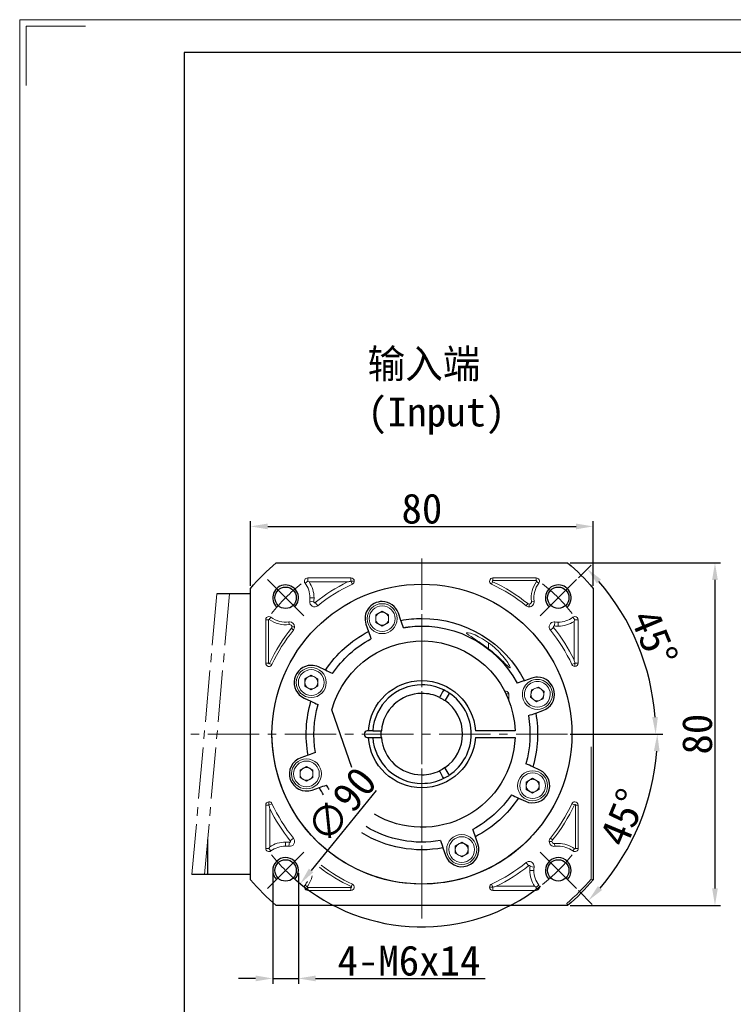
# Model space of a CAD drawing. Header units: millimetres. Extents: x 7406 to 8051, y -916 to -460.
# Tile 2 of 9: x 7406 to 7573, y -690 to -460. Entities that reach past the tile are written whole.
import ezdxf

# ---------------------------------------------------------------- set-up
doc = ezdxf.new("R2010")
doc.units = ezdxf.units.MM
doc.header["$PDSIZE"] = -5
doc.linetypes.add('ACAD_ISO10W100', pattern=[18, 12, -3, 0, -3])
doc.linetypes.add('点画线', pattern=[18, 12, -2, 2, -2])
doc.layers.get('0').update_dxf_attribs({"lineweight": 18})
doc.layers.get('Defpoints').update_dxf_attribs({"lineweight": 18})
for name, color, linetype, lineweight in [('7中心线层', 7, '点画线', 18), ('中性线', 1, 'ACAD_ISO10W100', 15), ('图框_外框线', 7, 'Continuous', 18), ('尺寸线', 7, 'Continuous', 25), ('尺寸线层', 3, 'Continuous', 18), ('粗实线', 7, 'Continuous', 40)]:
    doc.layers.add(name, color=color, linetype=linetype, lineweight=lineweight)
doc.styles.add('工程字', font='txt')
doc.dimstyles.new('ISO-25', dxfattribs={"dimtxt": 7, "dimasz": 4, "dimexe": 1.25, "dimexo": 0.625, "dimtad": 1, "dimtxsty": '工程字', "dimcen": 2, "dimdle": 8, "dimadec": 0, "dimazin": 0, "dimtfac": 1, "dimtmove": 0, "dimatfit": 3, "dimfxl": 1, "dimarcsym": 0})

# ---------------------------------------------------------------- blocks, each defined once
blk = doc.blocks.new('*D13')
at = {"layer": 'Defpoints', "color": 0}
for p in [(7539.96, -578.6), (7459.96, -593.08), (7539.96, -593.08)]:
    blk.add_point(p, dxfattribs=at)
at = {"layer": '尺寸线层', "color": 0, "lineweight": -2}
for p, q in [((7459.96, -592.45), (7459.96, -577.35)), ((7463.96, -578.6), (7535.96, -578.6)), ((7539.96, -592.45), (7539.96, -577.35))]:
    blk.add_line(p, q, dxfattribs=at)
at = {"layer": '尺寸线层', "color": 0}
for points in [[(7463.96, -577.94), (7463.96, -579.27), (7459.96, -578.6)], [(7535.96, -579.27), (7535.96, -577.94), (7539.96, -578.6)]]:
    blk.add_solid(points, dxfattribs=at)
at = {"layer": '尺寸线层', "color": 0, "insert": (7499.96, -574.48), "char_height": 7, "attachment_point": 5, "style": '工程字'}
blk.add_mtext('\\A1;80', dxfattribs=at)
blk = doc.blocks.new('*D14')
at = {"layer": 'Defpoints', "color": 0}
for p in [(7533.97, -587.08), (7533.97, -667.08), (7568.36, -667.08)]:
    blk.add_point(p, dxfattribs=at)
at = {"layer": '尺寸线层', "color": 0, "lineweight": -2}
for p, q in [((7534.59, -587.08), (7569.61, -587.08)), ((7568.36, -591.08), (7568.36, -663.08)), ((7534.59, -667.08), (7569.61, -667.08))]:
    blk.add_line(p, q, dxfattribs=at)
at = {"layer": '尺寸线层', "color": 0}
for points in [[(7569.02, -591.08), (7567.69, -591.08), (7568.36, -587.08)], [(7567.69, -663.08), (7569.02, -663.08), (7568.36, -667.08)]]:
    blk.add_solid(points, dxfattribs=at)
at = {"layer": '尺寸线层', "color": 0, "insert": (7564.23, -627.08), "char_height": 7, "attachment_point": 5, "rotation": 90, "style": '工程字'}
blk.add_mtext('\\A1;80', dxfattribs=at)
blk = doc.blocks.new('*D15')
at = {"layer": 'Defpoints', "color": 0}
for p in [(7528.36, -592.17), (7471.57, -661.99)]:
    blk.add_point(p, dxfattribs=at)
at = {"layer": '尺寸线层', "color": 0, "lineweight": -2}
blk.add_line((7489.27, -640.23), (7474.1, -658.89), dxfattribs=at)
blk.add_arc((7499.96, -627.08), 45, 229.2889, 307.9622, dxfattribs=at)
at = {"layer": '尺寸线层', "color": 0}
blk.add_solid([(7473.58, -658.47), (7474.61, -659.31), (7471.57, -661.99)], dxfattribs=at)
at = {"layer": '尺寸线层', "color": 0, "insert": (7481.19, -643.62), "char_height": 7, "attachment_point": 5, "rotation": 50.8805, "style": '工程字'}
blk.add_mtext('\\A1;∅90', dxfattribs=at)
blk = doc.blocks.new('*D16')
at = {"layer": 'Defpoints', "color": 0}
for p in [(7536.03, -591.02), (7527.54, -599.5), (7552.67, -612.96), (7446.05, -627.08), (7533.96, -627.08)]:
    blk.add_point(p, dxfattribs=at)
at = {"layer": '尺寸线层', "color": 0, "lineweight": -2}
for p, q in [((7536.47, -590.57), (7539.43, -587.61)), ((7534.59, -627.08), (7555.77, -627.08))]:
    blk.add_line(p, q, dxfattribs=at)
blk.add_arc((7499.96, -627.08), 54.56, 4.2014, 40.7986, dxfattribs=at)
at = {"layer": '尺寸线层', "color": 0}
for points in [[(7541.76, -590.97), (7540.78, -591.88), (7538.54, -588.5)], [(7553.71, -623.11), (7555.04, -623.06), (7554.52, -627.08)]]:
    blk.add_solid(points, dxfattribs=at)
at = {"layer": '尺寸线层', "color": 0, "insert": (7554.18, -604.62), "char_height": 7, "attachment_point": 5, "rotation": 292.5, "style": '工程字'}
blk.add_mtext('\\A1;45%%d', dxfattribs=at)
blk = doc.blocks.new('*D17')
at = {"layer": 'Defpoints', "color": 0}
for p in [(7446.05, -627.08), (7533.96, -627.08), (7527.54, -654.66), (7547.55, -654.55), (7536.03, -663.14)]:
    blk.add_point(p, dxfattribs=at)
at = {"layer": '尺寸线层', "color": 0, "lineweight": -2}
for p, q in [((7534.59, -627.08), (7556.16, -627.08)), ((7536.47, -663.58), (7539.7, -666.81))]:
    blk.add_line(p, q, dxfattribs=at)
blk.add_arc((7499.96, -627.08), 54.94, 319.1722, 355.8278, dxfattribs=at)
at = {"layer": '尺寸线层', "color": 0}
for points in [[(7555.43, -631.1), (7554.09, -631.05), (7554.91, -627.08)], [(7541.05, -662.55), (7542.03, -663.45), (7538.81, -665.93)]]:
    blk.add_solid(points, dxfattribs=at)
at = {"layer": '尺寸线层', "color": 0, "insert": (7546.91, -646.53), "char_height": 7, "attachment_point": 5, "rotation": 67.5, "style": '工程字'}
blk.add_mtext('\\A1;45%%d', dxfattribs=at)
blk = doc.blocks.new('*D22')
at = {"layer": 'Defpoints', "color": 0}
for p in [(7465.14, -658.89), (7471.14, -658.89), (7471.14, -684.1)]:
    blk.add_point(p, dxfattribs=at)
at = {"layer": '尺寸线层', "color": 0, "lineweight": -2}
for p, q in [((7465.14, -659.52), (7465.14, -685.35)), ((7471.14, -659.52), (7471.14, -685.35)), ((7461.14, -684.1), (7457.14, -684.1)), ((7465.14, -684.1), (7471.14, -684.1)), ((7475.14, -684.1), (7514.73, -684.1))]:
    blk.add_line(p, q, dxfattribs=at)
at = {"layer": '尺寸线层', "color": 0}
for points in [[(7461.14, -684.77), (7461.14, -683.43), (7465.14, -684.1)], [(7475.14, -683.43), (7475.14, -684.77), (7471.14, -684.1)]]:
    blk.add_solid(points, dxfattribs=at)
at = {"layer": '尺寸线层', "color": 0, "insert": (7496.94, -679.98), "char_height": 7, "attachment_point": 5, "style": '工程字'}
blk.add_mtext('\\A1;4-M6x14', dxfattribs=at)

msp = doc.modelspace()

# ---------------------------------------------------------------- linework, layer by layer
for p, q in [((7473.3009, -591.3787), (7472.6876, -591.8401)), ((7483.4036, -590.6112), (7473.3009, -590.6112)), ((7473.3009, -591.3787), (7473.3009, -590.6112)), ((7473.6524, -591.5601), (7482.6008, -591.5601)), ((7483.4036, -591.3787), (7483.4036, -590.6112)), ((7483.4036, -591.3787), (7484.1711, -591.3787)), ((7483.4036, -591.3787), (7483.7265, -592.0749)), ((7516.4675, -591.4996), (7516.2006, -592.0749)), ((7526.6263, -590.6112), (7516.5235, -590.6112)), ((7516.5235, -591.2454), (7516.5235, -590.6112)), ((7516.5235, -591.2454), (7526.6263, -591.2454)), ((7526.6263, -591.2454), (7526.6263, -590.6112)), ((7526.7327, -591.4588), (7527.2395, -591.8401)), ((7474.7169, -596.1642), (7473.7769, -596.0348)), ((7473.8301, -595.2589), (7474.779, -595.2589)), ((7475.0711, -596.3639), (7475.6686, -597.1011)), ((7524.6579, -596.6083), (7524.2586, -597.1011)), ((7524.9937, -596.7273), (7524.9937, -597.3615)), ((7525.5219, -596.1213), (7526.1502, -596.0348)), ((7489.1849, -599.2654), (7490.6849, -598.3994)), ((7489.1849, -600.9974), (7489.1849, -599.2654)), ((7490.6849, -598.3994), (7492.1849, -599.2654)), ((7492.1849, -599.2654), (7492.1849, -600.9974)), ((7463.4961, -600.416), (7463.4961, -610.5187)), ((7464.1303, -600.416), (7463.4961, -600.416)), ((7464.1303, -610.5187), (7464.1303, -600.416)), ((7464.3437, -600.3095), (7464.725, -599.8027)), ((7469.0062, -601.5203), (7468.9196, -600.892)), ((7469.6122, -602.0486), (7470.2464, -602.0486)), ((7490.6849, -601.8635), (7489.1849, -600.9974)), ((7492.1849, -600.9974), (7490.6849, -601.8635)), ((7499.9636, -601.8625), (7499.9636, -600.0787)), ((7530.878, -601.8321), (7531.0075, -600.892)), ((7531.7834, -600.9452), (7531.7834, -601.8941)), ((7535.6636, -600.416), (7535.2021, -599.8027)), ((7535.4821, -600.7675), (7535.4821, -609.716)), ((7535.6636, -600.416), (7536.431, -600.416)), ((7536.431, -610.5187), (7536.431, -600.416)), ((7469.4932, -602.3844), (7469.9859, -602.7837)), ((7499.9636, -602.5787), (7499.9636, -604.0787)), ((7530.6784, -602.1862), (7529.9412, -602.7837)), ((7515.4636, -607.134), (7515.4636, -605.7546)), ((7464.1303, -610.5187), (7463.4961, -610.5187)), ((7464.3844, -610.5748), (7464.9598, -610.8417)), ((7535.6636, -610.5187), (7534.9673, -610.8417)), ((7535.6636, -610.5187), (7536.431, -610.5187)), ((7535.6636, -610.5187), (7535.6636, -611.2862)), ((7472.6338, -614.168), (7474.1338, -613.302)), ((7474.1338, -613.302), (7475.6338, -614.168)), ((7472.6338, -615.9001), (7472.6338, -614.168)), ((7475.6338, -614.168), (7475.6338, -615.9001)), ((7474.1338, -616.7661), (7472.6338, -615.9001)), ((7475.6338, -615.9001), (7474.1338, -616.7661)), ((7519.2784, -617.0787), (7519.5886, -617.0787)), ((7519.5895, -617.7037), (7520.2136, -617.7037)), ((7520.2136, -619.1415), (7520.2136, -617.7037)), ((7525.31, -618.4614), (7525.5377, -616.7444)), ((7525.5377, -616.7444), (7527.1385, -616.083)), ((7527.1385, -616.083), (7528.5116, -617.1386)), ((7528.5116, -617.1386), (7528.284, -618.8556)), ((7526.6832, -619.517), (7525.31, -618.4614)), ((7528.284, -618.8556), (7526.6832, -619.517)), ((7539.4636, -660.8981), (7539.4636, -630.0449)), ((7471.5163, -635.4914), (7473.0163, -634.6253)), ((7471.5163, -637.2234), (7471.5163, -635.4914)), ((7473.0163, -634.6253), (7474.5163, -635.4914)), ((7474.5163, -635.4914), (7474.5163, -637.2234)), ((7473.0163, -638.0894), (7471.5163, -637.2234)), ((7474.5163, -637.2234), (7473.0163, -638.0894)), ((7524.2933, -638.2573), (7525.7933, -637.3913)), ((7524.2933, -639.9893), (7524.2933, -638.2573)), ((7525.7933, -637.3913), (7527.2933, -638.2573)), ((7527.2933, -638.2573), (7527.2933, -639.9893)), ((7525.7933, -640.8554), (7524.2933, -639.9893)), ((7527.2933, -639.9893), (7525.7933, -640.8554)), ((7464.2636, -643.6387), (7464.2636, -642.8712)), ((7464.2636, -643.6387), (7464.9598, -643.3157)), ((7535.5427, -643.5826), (7534.9673, -643.3157)), ((7463.4961, -643.6387), (7463.4961, -653.7414)), ((7464.2636, -643.6387), (7463.4961, -643.6387)), ((7464.445, -653.3898), (7464.445, -644.4414)), ((7535.7968, -643.6387), (7536.431, -643.6387)), ((7535.7968, -643.6387), (7535.7968, -653.7414)), ((7536.431, -653.7414), (7536.431, -643.6387)), ((7499.9636, -651.5787), (7499.9636, -650.0787)), ((7468.1438, -653.2122), (7468.1438, -652.2633)), ((7469.0491, -652.3253), (7468.9196, -653.2653)), ((7469.2487, -651.9712), (7469.9859, -651.3737)), ((7507.7423, -653.1599), (7509.2423, -652.2939)), ((7509.2423, -652.2939), (7510.7423, -653.1599)), ((7530.3149, -652.1088), (7529.6807, -652.1088)), ((7530.4339, -651.773), (7529.9412, -651.3737)), ((7530.921, -652.637), (7531.0075, -653.2653)), ((7464.2636, -653.7414), (7463.4961, -653.7414)), ((7464.2636, -653.7414), (7464.725, -654.3547)), ((7507.7423, -654.892), (7507.7423, -653.1599)), ((7509.2423, -655.758), (7507.7423, -654.892)), ((7510.7423, -654.892), (7509.2423, -655.758)), ((7510.7423, -653.1599), (7510.7423, -654.892)), ((7535.5834, -653.8479), (7535.2021, -654.3547)), ((7535.7968, -653.7414), (7536.431, -653.7414)), ((7524.856, -657.7935), (7524.2586, -657.0563)), ((7526.097, -658.8985), (7525.1481, -658.8985)), ((7525.2102, -657.9932), (7526.1502, -658.1226)), ((7473.1944, -662.6986), (7472.6876, -662.3173)), ((7473.3009, -662.9119), (7473.3009, -663.5462)), ((7483.4036, -662.9119), (7473.3009, -662.9119)), ((7473.3009, -663.5462), (7483.4036, -663.5462)), ((7483.4036, -662.9119), (7483.4036, -663.5462)), ((7483.4597, -662.6578), (7483.7265, -662.0825)), ((7516.5235, -662.7787), (7515.7561, -662.7787)), ((7516.5235, -662.7787), (7516.2006, -662.0825)), ((7516.5235, -662.7787), (7516.5235, -663.5462)), ((7516.5235, -663.5462), (7526.6263, -663.5462)), ((7526.2747, -662.5973), (7517.3263, -662.5973)), ((7526.6263, -662.7787), (7527.2395, -662.3173)), ((7526.6263, -662.7787), (7526.6263, -663.5462))]:
    msp.add_line(p, q)
for centre, radius, start, end in [((7473.3009, -591.3787), 0.7675, 90, 216.957666), ((7468.1438, -595.2589), 6.6352, 0, 33.879326), ((7499.9636, -627.0787), 39.5352, 116.051014, 129.022628), ((7483.4036, -591.3787), 0.7675, 0, 90), ((7483.4036, -591.3787), 0.7675, 294.884935, 0), ((7516.5235, -591.3787), 0.7675, 90, 245.115065), ((7499.9636, -627.0787), 39.2206, 50.977372, 65.115066), ((7531.7834, -595.2589), 6.3206, 143.042334, 187.842188), ((7526.6263, -591.3787), 0.7675, 323.042334, 90), ((7474.9335, -596.1941), 1.1675, 172.157812, 309.022628), ((7468.1438, -595.2589), 6.6352, 352.157812, 0), ((7490.6849, -600.1314), 3, 90, 270), ((7490.6849, -600.1314), 3, 270, 90), ((7524.9937, -596.1941), 1.1675, 230.977372, 270), ((7524.9937, -596.1941), 1.1675, 270, 7.842188), ((7464.2636, -600.416), 0.7675, 90, 180), ((7464.2636, -600.416), 0.7675, 53.042334, 90), ((7490.6849, -600.1314), 1.5, 120, 180), ((7490.6849, -600.1314), 1.5, 90, 120), ((7490.6849, -600.1314), 1.5, 60, 90), ((7535.6636, -600.416), 0.7675, 90, 126.957666), ((7535.6636, -600.416), 0.7675, 0, 90), ((7468.1438, -595.2589), 6.3206, 233.042334, 277.842188), ((7469.0789, -602.0486), 1.1675, 90, 97.842188), ((7469.0789, -602.0486), 1.1675, 0, 90), ((7469.0789, -602.0486), 1.1675, 320.977372, 0), ((7490.6849, -600.1314), 1.5, 180, 240), ((7490.6849, -600.1314), 1.5, 240, 270), ((7490.6849, -600.1314), 1.5, 270, 300), ((7490.6849, -600.1314), 1.5, 300, 0), ((7530.8482, -602.0486), 1.1675, 90, 219.022628), ((7530.8482, -602.0486), 1.1675, 82.157812, 90), ((7531.7834, -595.2589), 6.6352, 262.157812, 270), ((7531.7834, -595.2589), 6.6352, 270, 303.879326), ((7499.9636, -627.0787), 39.2206, 140.977372, 155.115066), ((7499.9636, -627.0787), 39.5352, 26.051014, 39.022628), ((7464.2636, -610.5187), 0.7675, 180, 335.115065), ((7535.6636, -610.5187), 0.7675, 204.884935, 270), ((7535.6636, -610.5187), 0.7675, 270, 0), ((7474.1338, -615.0341), 3, 90, 270), ((7474.1338, -615.0341), 1.5, 90, 120), ((7474.1338, -615.0341), 3, 270, 90), ((7474.1338, -615.0341), 1.5, 60, 90), ((7474.1338, -615.0341), 1.5, 120, 180), ((7474.1338, -615.0341), 1.5, 180, 240), ((7474.1338, -615.0341), 1.5, 300, 0), ((7526.9108, -617.8), 3, 22.448281, 202.448281), ((7474.1338, -615.0341), 1.5, 240, 270), ((7474.1338, -615.0341), 1.5, 270, 300), ((7519.5886, -617.7037), 0.625, 0, 90), ((7526.9108, -617.8), 3, 202.448281, 22.448281), ((7526.9108, -617.8), 1.5, 172.448281, 202.448281), ((7526.9108, -617.8), 1.5, 52.448281, 112.448281), ((7526.9108, -617.8), 1.5, 292.448281, 352.448281), ((7526.9108, -617.8), 1.5, 22.448281, 52.448281), ((7526.9108, -617.8), 1.5, 352.448281, 22.448281), ((7526.9108, -617.8), 1.5, 202.448281, 232.448281), ((7526.9108, -617.8), 1.5, 232.448281, 292.448281), ((7473.0163, -636.3574), 3, 90, 270), ((7473.0163, -636.3574), 3, 270, 90), ((7473.0163, -636.3574), 1.5, 120, 180), ((7473.0163, -636.3574), 1.5, 180, 240), ((7473.0163, -636.3574), 1.5, 90, 120), ((7473.0163, -636.3574), 1.5, 60, 90), ((7473.0163, -636.3574), 1.5, 300, 0), ((7525.7933, -639.1233), 3, 90, 270), ((7525.7933, -639.1233), 3, 270, 90), ((7473.0163, -636.3574), 1.5, 240, 270), ((7473.0163, -636.3574), 1.5, 270, 300), ((7525.7933, -639.1233), 1.5, 120, 180), ((7525.7933, -639.1233), 1.5, 90, 120), ((7525.7933, -639.1233), 1.5, 60, 90), ((7525.7933, -639.1233), 1.5, 180, 240), ((7525.7933, -639.1233), 1.5, 240, 270), ((7525.7933, -639.1233), 1.5, 270, 300), ((7525.7933, -639.1233), 1.5, 300, 0), ((7464.2636, -643.6387), 0.7675, 90, 180), ((7464.2636, -643.6387), 0.7675, 24.884935, 90), ((7535.6636, -643.6387), 0.7675, 90, 155.115065), ((7535.6636, -643.6387), 0.7675, 0, 90), ((7499.9636, -627.0787), 39.5352, 206.051014, 219.022628), ((7499.9636, -627.0787), 39.2206, 320.977372, 335.115066), ((7468.1438, -658.8985), 6.6352, 90, 123.879326), ((7468.1438, -658.8985), 6.6352, 82.157812, 90), ((7469.0789, -652.1088), 1.1675, 262.157812, 39.022628), ((7509.2423, -654.026), 3, 90, 270), ((7509.2423, -654.026), 1.5, 90, 120), ((7509.2423, -654.026), 3, 270, 90), ((7509.2423, -654.026), 1.5, 60, 90), ((7530.8482, -652.1088), 1.1675, 140.977372, 180), ((7530.8482, -652.1088), 1.1675, 180, 277.842188), ((7531.7834, -658.8985), 6.3206, 90, 97.842188), ((7531.7834, -658.8985), 6.3206, 53.042334, 90), ((7464.2636, -653.7414), 0.7675, 180, 306.957666), ((7509.2423, -654.026), 1.5, 120, 180), ((7509.2423, -654.026), 1.5, 180, 240), ((7509.2423, -654.026), 1.5, 300, 0), ((7535.6636, -653.7414), 0.7675, 233.042334, 0), ((7509.2423, -654.026), 1.5, 240, 270), ((7509.2423, -654.026), 1.5, 270, 300), ((7524.9937, -657.9633), 1.1675, 90, 129.022628), ((7524.9937, -657.9633), 1.1675, 352.157812, 90), ((7499.9636, -627.0787), 39.2206, 232.404245, 245.115066), ((7499.9636, -627.0787), 39.5352, 296.051014, 309.022628), ((7531.7834, -658.8985), 6.6352, 172.157812, 180), ((7531.7834, -658.8985), 6.6352, 180, 213.879326), ((7468.1438, -658.8985), 6.3206, 323.042334, 348.620522), ((7473.3009, -662.7787), 0.7675, 143.042334, 270), ((7483.4036, -662.7787), 0.7675, 270, 65.115065), ((7516.5235, -662.7787), 0.7675, 114.884935, 180), ((7516.5235, -662.7787), 0.7675, 180, 270), ((7526.6263, -662.7787), 0.7675, 270, 36.957666)]:
    msp.add_arc(centre, radius, start, end)
at = {"extrusion": (0, 0, -1)}
for centre, radius, start, end in [((-7468.1438, -595.2589), 5.6863, 143.042334, 180), ((-7499.9636, -627.0787), 38.5863, 50.977372, 65.115066), ((-7499.9636, -627.0787), 38.5863, 114.884934, 129.022628), ((-7531.7834, -595.2589), 5.6863, 352.157812, 36.957666), ((-7468.1438, -595.2589), 5.6863, 180, 187.842188), ((-7490.6849, -600.1314), 3.5, 270, 90), ((-7490.6849, -600.1314), 3.5, 90, 270), ((-7524.9937, -596.1941), 0.5333, 270, 309.022628), ((-7524.9937, -596.1941), 0.5333, 172.157812, 270), ((-7490.6849, -600.1314), 1.5, 120, 180), ((-7468.1438, -595.2589), 5.6863, 262.157812, 306.957666), ((-7469.0789, -602.0486), 0.5333, 82.157812, 90), ((-7469.0789, -602.0486), 0.5333, 90, 180), ((-7469.0789, -602.0486), 0.5333, 180, 219.022628), ((-7531.7834, -595.2589), 5.6863, 270, 277.842188), ((-7531.7834, -595.2589), 5.6863, 233.042334, 270), ((-7499.9636, -627.0787), 38.5863, 24.884934, 39.022628), ((-7499.9636, -627.0787), 38.5863, 140.977372, 155.115066), ((-7474.1338, -615.0341), 3.5, 270, 90), ((-7474.1338, -615.0341), 3.5, 90, 270), ((-7474.1338, -615.0341), 1.5, 120, 180), ((-7526.9108, -617.8), 3.5, 337.551719, 157.551719), ((-7526.9108, -617.8), 3.5, 157.551719, 337.551719), ((-7526.9108, -617.8), 1.5, 7.551719, 67.551719), ((-7473.0163, -636.3574), 3.5, 270, 90), ((-7473.0163, -636.3574), 3.5, 90, 270), ((-7473.0163, -636.3574), 1.5, 120, 180), ((-7525.7933, -639.1233), 3.5, 270, 90), ((-7525.7933, -639.1233), 3.5, 90, 270), ((-7525.7933, -639.1233), 1.5, 120, 180), ((-7499.9636, -627.0787), 38.5863, 320.977372, 335.115066), ((-7499.9636, -627.0787), 38.5863, 204.884934, 219.022628), ((-7509.2423, -654.026), 3.5, 270, 90), ((-7509.2423, -654.026), 3.5, 90, 270), ((-7530.8482, -652.1088), 0.5333, 0, 39.022628), ((-7530.8482, -652.1088), 0.5333, 270, 0), ((-7530.8482, -652.1088), 0.5333, 262.157812, 270), ((-7468.1438, -658.8985), 5.6863, 53.042334, 90), ((-7468.1438, -658.8985), 5.6863, 90, 97.842188), ((-7509.2423, -654.026), 1.5, 120, 180), ((-7531.7834, -658.8985), 5.6863, 82.157812, 90), ((-7531.7834, -658.8985), 5.6863, 90, 126.957666), ((-7499.9636, -627.0787), 38.5863, 230.977372, 245.115066), ((-7499.9636, -627.0787), 38.5863, 294.884934, 307.549344), ((-7531.7834, -658.8985), 5.6863, 0, 7.842188), ((-7531.7834, -658.8985), 5.6863, 323.042334, 0), ((-7468.1438, -658.8985), 5.6863, 206.781655, 216.957666), ((-7499.9636, -627.0787), 52, 220.569697, 229.430303)]:
    msp.add_arc(centre, radius, start, end, dxfattribs=at)
for points in [[(7473.6524, -591.5601), (7473.5389, -591.4996), (7473.422, -591.4391), (7473.3009, -591.3787)], [(7482.6008, -591.5601), (7482.8628, -591.4995), (7483.1301, -591.439), (7483.4036, -591.3787)], [(7526.6263, -591.2454), (7526.6766, -591.2647), (7526.7774, -591.3033), (7526.7476, -591.407), (7526.7327, -591.4588)], [(7535.4821, -600.7675), (7535.5427, -600.654), (7535.6031, -600.5371), (7535.6636, -600.416)], [(7535.4821, -609.716), (7535.5427, -609.9779), (7535.6032, -610.2452), (7535.6636, -610.5187)], [(7464.445, -644.4414), (7464.3844, -644.1795), (7464.3239, -643.9122), (7464.2636, -643.6387)], [(7464.445, -653.3898), (7464.3845, -653.5033), (7464.324, -653.6203), (7464.2636, -653.7414)], [(7535.7968, -653.7414), (7535.7775, -653.7918), (7535.739, -653.8925), (7535.6353, -653.8628), (7535.5834, -653.8479)], [(7539.9636, -661.0824), (7539.7969, -661.0211), (7539.6302, -660.9597), (7539.4636, -660.8981)], [(7473.3009, -662.9119), (7473.2505, -662.8927), (7473.1497, -662.8541), (7473.1795, -662.7504), (7473.1944, -662.6986)], [(7517.3263, -662.5973), (7517.0644, -662.6579), (7516.797, -662.7183), (7516.5235, -662.7787)], [(7526.2747, -662.5973), (7526.3882, -662.6578), (7526.5052, -662.7183), (7526.6263, -662.7787)], [(7533.7829, -666.5787), (7533.8445, -666.7453), (7533.906, -666.912), (7533.9672, -667.0787)]]:
    msp.add_open_spline(points, degree=3)
for points, knots in [([(7516.4675, -591.4996), (7516.4416, -591.4792), (7516.3944, -591.4422), (7516.3875, -591.3487), (7516.4332, -591.2667), (7516.4915, -591.253), (7516.5235, -591.2454)], [0, 0, 0, 0, 0.27455379, 0.49999991, 0.72539698, 1, 1, 1, 1]), ([(7475.0711, -596.3639), (7475.0296, -596.3857), (7474.9519, -596.4266), (7474.8217, -596.3923), (7474.725, -596.2987), (7474.7198, -596.2111), (7474.7169, -596.1642)], [0, 0, 0, 0, 0.26726212, 0.50000021, 0.73268319, 1, 1, 1, 1]), ([(7464.1303, -600.416), (7464.1474, -600.3681), (7464.172, -600.2993), (7464.2733, -600.2755), (7464.3178, -600.297), (7464.3437, -600.3095)], [0, 0, 0, 0, 0.49061274, 0.70344526, 1, 1, 1, 1]), ([(7530.6784, -602.1862), (7530.6567, -602.1447), (7530.6162, -602.0671), (7530.6568, -601.9014), (7530.7861, -601.8242), (7530.8681, -601.8312), (7530.878, -601.8321)], [0, 0, 0, 0, 0.27078281, 0.50658679, 0.94037462, 1, 1, 1, 1]), ([(7515.4636, -605.7547), (7514.2781, -604.893), (7512.9703, -604.1773), (7510.9457, -603.3683), (7510.3157, -603.2843), (7510.4177, -603.6724), (7511.1197, -604.1308), (7513.0807, -605.4093), (7514.306, -606.2344), (7515.4636, -607.134)], [0, 0, 0, 0, 0.25, 0.25, 0.5, 0.5, 0.75, 0.75, 1, 1, 1, 1]), ([(7515.4636, -607.134), (7516.7469, -608.1314), (7517.9351, -609.2088), (7519.3835, -610.6143), (7519.8199, -611.0544), (7520.4364, -611.5987), (7520.5978, -611.6654), (7520.5153, -611.2754), (7520.2982, -610.8666), (7519.6877, -609.9341), (7519.2994, -609.4147), (7517.9325, -607.8082), (7516.7802, -606.7117), (7515.4636, -605.7547)], [0, 0, 0, 0, 0.25, 0.25, 0.375, 0.375, 0.5, 0.5, 0.625, 0.625, 0.75, 0.75, 1, 1, 1, 1]), ([(7464.3844, -610.5748), (7464.3641, -610.6007), (7464.3271, -610.6478), (7464.2336, -610.6547), (7464.1516, -610.6091), (7464.1379, -610.5508), (7464.1303, -610.5187)], [0, 0, 0, 0, 0.27455388, 0.50000007, 0.72538872, 1, 1, 1, 1]), ([(7535.5427, -643.5826), (7535.5795, -643.5461), (7535.6396, -643.4864), (7535.7693, -643.5347), (7535.7871, -643.6018), (7535.7968, -643.6387)], [0, 0, 0, 0, 0.41547853, 0.67867291, 1, 1, 1, 1]), ([(7469.2487, -651.9712), (7469.2706, -652.0127), (7469.3115, -652.0904), (7469.2772, -652.2205), (7469.1836, -652.3172), (7469.096, -652.3225), (7469.0491, -652.3253)], [0, 0, 0, 0, 0.26726212, 0.50000021, 0.73268319, 1, 1, 1, 1]), ([(7524.856, -657.7935), (7524.9004, -657.7706), (7524.9961, -657.7213), (7525.1835, -657.8011), (7525.201, -657.9267), (7525.2102, -657.9932)], [0, 0, 0, 0, 0.28901626, 0.62336644, 1, 1, 1, 1]), ([(7483.4597, -662.6578), (7483.4855, -662.6781), (7483.5327, -662.7151), (7483.5396, -662.8087), (7483.494, -662.8907), (7483.4356, -662.9044), (7483.4036, -662.9119)], [0, 0, 0, 0, 0.27455388, 0.50000007, 0.72538872, 1, 1, 1, 1])]:
    msp.add_open_spline(points, degree=3, knots=knots)
at = {"layer": '7中心线层'}
for p, q in [((7499.9636, -670.0946), (7499.9636, -584.6549)), ((7499.9636, -665.0787), (7499.9636, -589.0787)), ((7472.3864, -599.5015), (7463.9011, -591.0162)), ((7527.5407, -599.5015), (7536.026, -591.0162)), ((7452.0776, -594.3287), (7446.2748, -659.8287)), ((7455.043, -594.3287), (7449.2402, -659.8287)), ((7533.9636, -627.0787), (7446.0501, -627.0787)), ((7472.3864, -654.6559), (7463.9011, -663.1411)), ((7527.5407, -654.6559), (7536.026, -663.1411))]:
    msp.add_line(p, q, dxfattribs=at)
at = {"layer": '中性线', "color": 7}
for start, end in [(128.745477, 141.242041), (38.757959, 51.254523), (218.757959, 231.254523), (308.745477, 321.242041)]:
    msp.add_arc((7499.9636, -627.0787), 45, start, end, dxfattribs=at)
at = {"layer": '图框_外框线', "color": 3}
msp.add_lwpolyline([(7406.0841, -916.3861), (8051.0076, -916.3861), (8051.0076, -460.333), (7406.0841, -460.333)], close=True, dxfattribs=at)
msp.add_lwpolyline([(7407.6197, -475.6884), (7407.6197, -461.8686), (7421.4394, -461.8686)], dxfattribs=at)
at = {"layer": '图框_外框线', "color": 3, "lineweight": 25}
msp.add_lwpolyline([(7444.4724, -908.7084), (8043.3299, -908.7084), (8043.3299, -468.0107), (7444.4724, -468.0107)], close=True, dxfattribs=at)
at = {"layer": '尺寸线'}
for centre, start, end in [((7468.1368, -595.2589), 315.093566, 227.009856), ((7531.7834, -595.252), 313.002625, 225.093677), ((7468.1438, -658.9054), 317.009856, 224.906323), ((7531.7903, -658.8985), 314.906434, 223.002625)]:
    msp.add_arc(centre, 3, start, end, dxfattribs=at)
at = {"layer": '粗实线', "linetype": 'Continuous', "lineweight": 30}
for p, q in [((7465.9599, -587.0787), (7533.9672, -587.0787)), ((7459.9636, -594.3287), (7452.0776, -594.3287)), ((7459.9636, -630.0449), (7459.9636, -593.075)), ((7539.9636, -593.075), (7539.9636, -630.0449)), ((7495.0523, -600.5291), (7494.4669, -598.8291)), ((7486.9028, -601.4337), (7487.4881, -603.1337)), ((7477.4538, -612.1687), (7475.8243, -611.4088)), ((7525.6086, -614.0179), (7523.9086, -614.6033)), ((7504.8012, -617.1996), (7504.3387, -618.0007)), ((7506.1003, -617.9496), (7505.6378, -618.7507)), ((7472.4433, -618.6593), (7474.0728, -619.4191)), ((7483.6378, -634.8826), (7478.9727, -621.3826)), ((7526.5131, -622.1674), (7528.2131, -621.5821)), ((7487.4861, -626.3287), (7487.2136, -626.3287)), ((7488.9892, -626.3287), (7489.9142, -626.3287)), ((7521.7006, -626.3287), (7512.441, -626.3287)), ((7487.2136, -627.8287), (7487.4861, -627.8287)), ((7488.9892, -627.8287), (7489.9142, -627.8287)), ((7512.441, -627.8287), (7521.7006, -627.8287)), ((7459.9636, -661.0824), (7459.9636, -630.0449)), ((7539.9636, -630.0449), (7539.9636, -661.0824)), ((7473.414, -631.99), (7471.714, -632.5753)), ((7504.8012, -636.9578), (7504.3387, -636.1567)), ((7506.1003, -636.2078), (7505.6378, -635.4067)), ((7527.4838, -635.4981), (7525.8543, -634.7382)), ((7474.3186, -640.1395), (7476.0185, -639.5541)), ((7522.4734, -641.9887), (7524.1029, -642.7485)), ((7449.9639, -659.8287), (7449.9639, -651.6599)), ((7513.0243, -652.7237), (7512.439, -651.0237)), ((7504.8748, -653.6283), (7505.4602, -655.3282)), ((7450.1639, -659.8287), (7446.261, -659.8287)), ((7459.9636, -659.8287), (7450.1639, -659.8287)), ((7533.9672, -667.0787), (7465.9599, -667.0787))]:
    msp.add_line(p, q, dxfattribs=at)
for centre in [(7468.1403, -595.2624), (7531.7799, -595.2554), (7468.1472, -658.902), (7531.7868, -658.895)]:
    msp.add_circle(centre, 2.5, dxfattribs=at)
at = {"layer": '粗实线', "linetype": 'Continuous', "lineweight": 30, "extrusion": (0, 0, -1)}
for radius, start, end in [(52.5, 40.367594, 49.632406), (52.5, 130.367594, 139.632406), (35, 0, 180), (27, 79.519624, 90), (25.2162, 80.127274, 151.872726), (25.2162, 80.127274, 90), (27, 90, 152.480376), (27, 33.519624, 62.480376), (21.75, 15.182088, 178.023892), (25.2162, 34.127274, 61.872726), (12.5, 3.439813, 176.560187), (27, 349.519624, 16.480376), (25.2162, 350.127274, 15.872726), (25.2162, 170.127274, 195.872726), (27, 169.519624, 196.480376), (35, 180, 0), (35, 223.321952, 0), (12.5, 183.439813, 356.560187), (21.75, 181.976108, 300.711961), (27, 328.295832, 332.480376), (25.2162, 329.170251, 331.872726), (25.2162, 214.127274, 241.872726), (27, 213.519624, 242.480376), (27, 259.519624, 301.325247), (25.2162, 260.127274, 301.145548), (52.5, 310.367594, 319.632406), (52.5, 220.367594, 229.632406)]:
    msp.add_arc((-7499.9636, -627.0787), radius, start, end, dxfattribs=at)
at = {"layer": '粗实线', "linetype": 'Continuous', "lineweight": 30}
for centre, radius, start, end in [((7490.6849, -600.1314), 4, 90, 199), ((7490.6849, -600.1314), 4, 19, 90), ((7474.1338, -615.0341), 4, 90, 245), ((7474.1338, -615.0341), 4, 65, 90), ((7499.9636, -627.0787), 11.5, 90, 176.260665), ((7499.9636, -627.0787), 11.5, 63.739335, 90), ((7526.9108, -617.8), 4, 90, 109), ((7526.9108, -617.8), 4, 289, 90), ((7499.9636, -627.0787), 9.5, 90, 175.471937), ((7499.9636, -627.0787), 9.5, 64.528063, 90), ((7499.9636, -627.0787), 11.5, 55.805735, 63.741718), ((7499.9636, -627.0787), 11.5, 303.739335, 56.260665), ((7499.9636, -627.0787), 9.5, 304.528063, 55.471937), ((7487.2136, -627.0787), 0.75, 90, 270), ((7499.9636, -627.0787), 11.5, 183.739335, 270), ((7499.9636, -627.0787), 9.5, 184.528063, 270), ((7473.0163, -636.3574), 4, 109, 289), ((7499.9636, -627.0787), 9.5, 270, 295.471937), ((7525.7933, -639.1233), 4, 245, 65), ((7499.9636, -627.0787), 11.5, 270, 296.260665), ((7499.9636, -627.0787), 11.5, 296.371504, 303.202272), ((7509.2423, -654.026), 4, 199, 19)]:
    msp.add_arc(centre, radius, start, end, dxfattribs=at)
for points in [[(7495.64, -602.2359), (7495.4439, -601.6665), (7495.248, -601.0976), (7495.0523, -600.5291)], [(7487.4881, -603.1337), (7487.6839, -603.7021), (7487.8798, -604.271), (7488.0758, -604.8404)], [(7479.0897, -612.9316), (7478.544, -612.6771), (7477.9987, -612.4228), (7477.4538, -612.1687)], [(7523.9086, -614.6033), (7523.3401, -614.799), (7522.7712, -614.9949), (7522.2018, -615.191)], [(7504.3387, -618.0007), (7504.2422, -618.1678), (7504.1457, -618.3349), (7504.0492, -618.5021)], [(7505.0518, -616.7656), (7504.9683, -616.9103), (7504.8848, -617.0549), (7504.8012, -617.1996)], [(7506.3508, -617.5156), (7506.2673, -617.6603), (7506.1838, -617.8049), (7506.1003, -617.9496)], [(7474.0728, -619.4191), (7474.6177, -619.6732), (7475.163, -619.9275), (7475.7088, -620.182)], [(7505.6378, -618.7507), (7505.5413, -618.9178), (7505.4448, -619.0849), (7505.3483, -619.2521)], [(7524.8064, -622.7551), (7525.3758, -622.5591), (7525.9447, -622.3632), (7526.5131, -622.1674)], [(7488.488, -626.3287), (7488.6551, -626.3287), (7488.8221, -626.3287), (7488.9892, -626.3287)], [(7489.9142, -626.3287), (7490.1072, -626.3287), (7490.3002, -626.3287), (7490.4932, -626.3287)], [(7490.4932, -627.8287), (7490.4538, -627.3305), (7490.4538, -626.8269), (7490.4932, -626.3287)], [(7488.488, -627.8287), (7488.6551, -627.8287), (7488.8221, -627.8287), (7488.9892, -627.8287)], [(7489.9142, -627.8287), (7490.1072, -627.8287), (7490.3002, -627.8287), (7490.4932, -627.8287)], [(7475.1208, -631.4023), (7474.5514, -631.5983), (7473.9825, -631.7942), (7473.414, -631.99)], [(7525.8543, -634.7382), (7525.3094, -634.4841), (7524.7641, -634.2299), (7524.2183, -633.9754)], [(7505.3483, -634.9053), (7504.9365, -635.1885), (7504.5004, -635.4403), (7504.0492, -635.6553)], [(7504.3387, -636.1567), (7504.2422, -635.9896), (7504.1457, -635.8224), (7504.0492, -635.6553)], [(7505.6378, -635.4067), (7505.5413, -635.2396), (7505.4448, -635.0724), (7505.3483, -634.9053)], [(7506.3508, -636.6418), (7506.2673, -636.4971), (7506.1838, -636.3525), (7506.1003, -636.2078)], [(7505.0518, -637.3918), (7504.9683, -637.2471), (7504.8848, -637.1025), (7504.8012, -636.9578)], [(7476.0185, -639.5541), (7476.587, -639.3584), (7477.1559, -639.1625), (7477.7253, -638.9664)], [(7520.8374, -641.2258), (7521.3832, -641.4803), (7521.9285, -641.7346), (7522.4734, -641.9887)], [(7512.439, -651.0237), (7512.2432, -650.4552), (7512.0474, -649.8863), (7511.8513, -649.3169)], [(7504.2871, -651.9215), (7504.4832, -652.4909), (7504.6791, -653.0598), (7504.8748, -653.6283)]]:
    msp.add_open_spline(points, degree=3, dxfattribs=at)
for points, knots in [([(7504.0492, -618.5021), (7504.2745, -618.6095), (7504.4954, -618.7256), (7504.9285, -618.9755), (7505.1406, -619.1093), (7505.3483, -619.2521)], [0, 0, 0, 0, 0.5, 0.5, 1, 1, 1, 1]), ([(7488.4903, -626.3287), (7488.4857, -626.3287), (7488.4687, -626.3287), (7488.3947, -626.3287), (7488.339, -626.3287), (7488.1994, -626.3287), (7488.1135, -626.3287), (7487.9237, -626.3287), (7487.8172, -626.3287), (7487.6353, -626.3287), (7487.5605, -626.3287), (7487.4861, -626.3287)], [0, 0, 0, 0, 0.21440062, 0.21440062, 0.42878771, 0.42878771, 0.64338873, 0.64338873, 0.85842116, 0.85842116, 1, 1, 1, 1]), ([(7487.4861, -627.8287), (7487.5984, -627.8287), (7487.7122, -627.8287), (7487.9242, -627.8287), (7488.0252, -627.8287), (7488.2005, -627.8287), (7488.2772, -627.8287), (7488.3959, -627.8287), (7488.4396, -627.8287), (7488.4794, -627.8287), (7488.4927, -627.8287), (7488.4875, -627.8287)], [0, 0, 0, 0, 0.21545107, 0.21545107, 0.43091105, 0.43091105, 0.6462228, 0.6462228, 0.86113777, 0.86113777, 1, 1, 1, 1])]:
    msp.add_open_spline(points, degree=3, knots=knots, dxfattribs=at)

# ---------------------------------------------------------------- texts
at = {"layer": '尺寸线', "color": 0, "linetype": 'ByBlock', "insert": (7487.2837, -537.2661), "char_height": 6.75, "width": 50.697754, "attachment_point": 1, "style": '工程字'}
msp.add_mtext('输入端(Input)', dxfattribs=at)

# ---------------------------------------------------------------- dimensions: what is measured, and where the dimension line sits
at = {"layer": '尺寸线层'}
dim = msp.add_linear_dim(base=(7539.9636, -578.6026), p1=(7459.9636, -593.075), p2=(7539.9636, -593.075), dimstyle='ISO-25', override={"dimsah": 1, "dimtolj": 1}, dxfattribs=at)
dim.commit()
dim.dimension.update_dxf_attribs({"geometry": '*D13', "text_midpoint": (7499.9636, -574.4776)})
for base, line1, line2, picture, middle in [((7552.6659, -612.9572), ((7527.5407, -599.5015), (7536.026, -591.0162)), ((7533.9636, -627.0787), (7446.0501, -627.0787)), '*D16', (7554.1828, -604.6204)), ((7547.5453, -654.55), ((7533.9636, -627.0787), (7446.0501, -627.0787)), ((7527.5407, -654.6559), (7536.026, -663.1411)), '*D17', (7546.913, -646.5258))]:
    dim = msp.add_angular_dim_2l(base=base, line1=line1, line2=line2, dimstyle='ISO-25', override={"dimsah": 1, "dimtolj": 1}, dxfattribs=at)
    dim.commit()
    dim.dimension.update_dxf_attribs({"geometry": picture, "text_midpoint": middle})
dim = msp.add_linear_dim(base=(7568.3559, -667.0787), p1=(7533.9672, -587.0787), p2=(7533.9672, -667.0787), angle=90, dimstyle='ISO-25', override={"dimsah": 1, "dimtolj": 1}, dxfattribs=at)
dim.commit()
dim.dimension.update_dxf_attribs({"geometry": '*D14', "text_midpoint": (7564.2309, -627.0787)})
dim = msp.add_diameter_dim_2p(p1=(7528.3558, -592.1663), p2=(7471.5713, -661.9911), dimstyle='ISO-25', override={"dimsah": 1, "dimtolj": 1}, dxfattribs=at)
dim.commit()
dim.dimension.update_dxf_attribs({"geometry": '*D15', "text_midpoint": (7484.394, -646.2237), "dimtype": 163})
dim = msp.add_linear_dim(base=(7471.1437, -684.1), p1=(7465.1438, -658.893), p2=(7471.1437, -658.8929), angle=180, text='4-M<>x14', dimstyle='ISO-25', override={"dimsah": 1, "dimtolj": 1}, dxfattribs=at)
dim.commit()
dim.dimension.update_dxf_attribs({"geometry": '*D22', "text_midpoint": (7496.9363, -684.1), "dimtype": 160})

doc.saveas('drawing.dxf')
